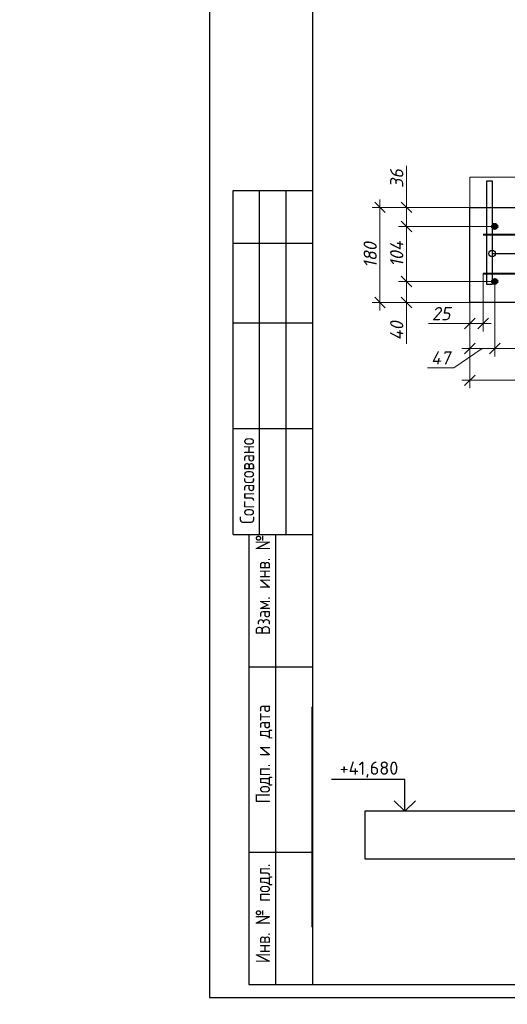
# Model space of a CAD drawing. Header units: millimetres. Extents: x 40580 to 2152466, y -328404 to 177125.
# Tile 237 of 252: x 699603 to 708813, y 134947 to 153549. Entities that reach past the tile are written whole.
import ezdxf

# ---------------------------------------------------------------- set-up
doc = ezdxf.new("R2010")
doc.units = ezdxf.units.MM
for name, color, linetype, lineweight in [('0.25___', 30, 'Continuous', 25), ('RAZMER', 7, 'Continuous', 9), ('Арматура', 152, 'Continuous', 40), ('Выноски', 20, 'Continuous', 20), ('отметки', 243, 'Continuous', 18), ('Размеры', 9, 'Continuous', 15), ('Столовая Двери и окна', 7, 'Continuous', 15), ('ТЕКСТ', 7, 'Continuous', 15)]:
    doc.layers.add(name, color=color, linetype=linetype, lineweight=lineweight)
doc.layers.add('11', color=7, linetype='Continuous')
doc.layers.add('12', color=7, linetype='Continuous')
doc.styles.add('GOST type A Tekla', font='GOST2304A.ttf', dxfattribs={"height": 0.2})
doc.styles.add('GOST-2.304_Type-B', font='GOST_Common.ttf')
doc.styles.add('ГОСТ', font='isocpeur.ttf')
doc.styles.add('ГОСТ 2.304', font='isocpeur.ttf')
doc.styles.add('Украинский', font='isocpeur.ttf', dxfattribs={"oblique": 12})
doc.dimstyles.new('10', dxfattribs={"dimscale": 0, "dimtxt": 250, "dimasz": 200, "dimexe": 150, "dimexo": 0, "dimgap": 60, "dimtad": 1, "dimdec": 0, "dimlfac": 0.1, "dimrnd": 1, "dimzin": 0, "dimdsep": 46, "dimtxsty": 'ГОСТ 2.304', "dimblk": 'OBLIQUE', "dimcen": 0.09, "dimdle": 150, "dimadec": 0, "dimazin": 0, "dimtfac": 1, "dimtdec": 0, "dimtmove": 1, "dimatfit": 2, "dimfxl": 1, "dimtzin": 0, "dimlwd": 0, "dimlwe": 0, "dimarcsym": 0})

# ---------------------------------------------------------------- blocks, each defined once
blk = doc.blocks.new('_OBLIQUE')
at = {"color": 0, "linetype": 'ByBlock'}
blk.add_line((-0.5, -0.5), (0.5, 0.5), dxfattribs=at)
blk = doc.blocks.new('*D6400')
at = {"layer": 'Defpoints', "color": 0, "lineweight": 25, "transparency": 16777216}
for p in [(708575, 148604), (708105, 148204), (708105, 147336)]:
    blk.add_point(p, dxfattribs=at)
at = {"layer": 'Размеры', "color": 0, "lineweight": 0, "transparency": 16777216}
for p, q in [((708575, 148604), (708575, 147186)), ((708105, 148204), (708105, 147186)), ((708340, 147336), (707803, 146974)), ((708725, 147336), (707955, 147336)), ((707803, 146974), (707305, 146974))]:
    blk.add_line(p, q, dxfattribs=at)
at = {"layer": 'Размеры', "color": 0, "lineweight": 0, "transparency": 16777216, "xscale": 200, "yscale": 200, "zscale": 200, "rotation": 180}
blk.add_blockref('_OBLIQUE', (708105, 147336), dxfattribs=at)
at = {"layer": 'Размеры', "color": 0, "lineweight": 0, "transparency": 16777216, "xscale": 200, "yscale": 200, "zscale": 200}
blk.add_blockref('_OBLIQUE', (708575, 147336), dxfattribs=at)
at = {"layer": 'Размеры', "color": 0, "transparency": 16777216, "insert": (707554, 147159), "char_height": 250, "attachment_point": 5, "style": 'Украинский'}
blk.add_mtext('47', dxfattribs=at)
blk = doc.blocks.new('*D6403')
at = {"layer": 'Defpoints', "color": 0, "lineweight": 25, "transparency": 16777216}
for p in [(706909, 150004), (708105, 150004), (708555, 149644)]:
    blk.add_point(p, dxfattribs=at)
at = {"layer": 'Размеры', "color": 0, "lineweight": 0, "transparency": 16777216}
for p, q in [((706909, 150785), (706909, 150004)), ((706909, 149494), (706909, 150154)), ((708105, 150004), (706759, 150004)), ((708555, 149644), (706759, 149644))]:
    blk.add_line(p, q, dxfattribs=at)
at = {"layer": 'Размеры', "color": 0, "lineweight": 0, "transparency": 16777216, "xscale": 200, "yscale": 200, "zscale": 200}
for p, rotation in [((706909, 150004), 90), ((706909, 149644), 270)]:
    blk.add_blockref('_OBLIQUE', p, dxfattribs=dict(at, rotation=rotation))
at = {"layer": 'Размеры', "color": 0, "transparency": 16777216, "insert": (706724, 150548), "char_height": 250, "attachment_point": 5, "rotation": 90, "style": 'Украинский'}
blk.add_mtext('36', dxfattribs=at)
blk = doc.blocks.new('*D6404')
at = {"layer": 'Defpoints', "color": 0, "lineweight": 25, "transparency": 16777216}
for p in [(708555, 149644), (706909, 148604), (708555, 148604)]:
    blk.add_point(p, dxfattribs=at)
at = {"layer": 'Размеры', "color": 0, "lineweight": 0, "transparency": 16777216}
for p, q in [((706909, 149794), (706909, 148454)), ((708555, 149644), (706759, 149644)), ((708555, 148604), (706759, 148604))]:
    blk.add_line(p, q, dxfattribs=at)
at = {"layer": 'Размеры', "color": 0, "lineweight": 0, "transparency": 16777216, "xscale": 200, "yscale": 200, "zscale": 200}
for p, rotation in [((706909, 149644), 90), ((706909, 148604), 270)]:
    blk.add_blockref('_OBLIQUE', p, dxfattribs=dict(at, rotation=rotation))
at = {"layer": 'Размеры', "color": 0, "transparency": 16777216, "insert": (706724, 149124), "char_height": 250, "attachment_point": 5, "rotation": 90, "style": 'Украинский'}
blk.add_mtext('104', dxfattribs=at)
blk = doc.blocks.new('*D6405')
at = {"layer": 'Defpoints', "color": 0, "lineweight": 25, "transparency": 16777216}
for p in [(708555, 148604), (706909, 148204), (708105, 148204)]:
    blk.add_point(p, dxfattribs=at)
at = {"layer": 'Размеры', "color": 0, "lineweight": 0, "transparency": 16777216}
for p, q in [((706909, 148754), (706909, 148054)), ((708555, 148604), (706759, 148604)), ((708105, 148204), (706759, 148204)), ((706909, 147423), (706909, 148204))]:
    blk.add_line(p, q, dxfattribs=at)
at = {"layer": 'Размеры', "color": 0, "lineweight": 0, "transparency": 16777216, "xscale": 200, "yscale": 200, "zscale": 200}
for p, rotation in [((706909, 148604), 90), ((706909, 148204), 270)]:
    blk.add_blockref('_OBLIQUE', p, dxfattribs=dict(at, rotation=rotation))
at = {"layer": 'Размеры', "color": 0, "transparency": 16777216, "insert": (706724, 147672), "char_height": 250, "attachment_point": 5, "rotation": 90, "style": 'Украинский'}
blk.add_mtext('40', dxfattribs=at)
blk = doc.blocks.new('*D6406')
at = {"layer": 'Defpoints', "color": 0, "lineweight": 25, "transparency": 16777216}
for p in [(718605, 148204), (708105, 147336), (718605, 146736)]:
    blk.add_point(p, dxfattribs=at)
at = {"layer": 'Размеры', "color": 0, "lineweight": 0, "transparency": 16777216}
for p, q in [((718605, 148204), (718605, 146586)), ((708105, 147336), (708105, 146586)), ((707955, 146736), (718755, 146736))]:
    blk.add_line(p, q, dxfattribs=at)
at = {"layer": 'Размеры', "color": 0, "lineweight": 0, "transparency": 16777216, "xscale": 200, "yscale": 200, "zscale": 200, "rotation": 180}
blk.add_blockref('_OBLIQUE', (708105, 146736), dxfattribs=at)
at = {"layer": 'Размеры', "color": 0, "lineweight": 0, "transparency": 16777216, "xscale": 200, "yscale": 200, "zscale": 200}
blk.add_blockref('_OBLIQUE', (718605, 146736), dxfattribs=at)
at = {"layer": 'Размеры', "color": 0, "transparency": 16777216, "insert": (713355, 146921), "char_height": 250, "attachment_point": 5, "style": 'Украинский'}
blk.add_mtext('1050', dxfattribs=at)
blk = doc.blocks.new('*D6408')
at = {"layer": 'Defpoints', "color": 0, "lineweight": 25, "transparency": 16777216}
for p in [(708575, 148604), (710455, 148604), (708575, 147336)]:
    blk.add_point(p, dxfattribs=at)
at = {"layer": 'Размеры', "color": 0, "lineweight": 0, "transparency": 16777216}
for p, q in [((708575, 148604), (708575, 147186)), ((710455, 148604), (710455, 147186)), ((710605, 147336), (708425, 147336))]:
    blk.add_line(p, q, dxfattribs=at)
at = {"layer": 'Размеры', "color": 0, "lineweight": 0, "transparency": 16777216, "xscale": 200, "yscale": 200, "zscale": 200, "rotation": 180}
blk.add_blockref('_OBLIQUE', (708575, 147336), dxfattribs=at)
at = {"layer": 'Размеры', "color": 0, "lineweight": 0, "transparency": 16777216, "xscale": 200, "yscale": 200, "zscale": 200}
blk.add_blockref('_OBLIQUE', (710455, 147336), dxfattribs=at)
at = {"layer": 'Размеры', "color": 0, "transparency": 16777216, "insert": (709515, 147521), "char_height": 250, "attachment_point": 5, "style": 'Украинский'}
blk.add_mtext('188', dxfattribs=at)
blk = doc.blocks.new('*D6409')
at = {"layer": 'Defpoints', "color": 0, "lineweight": 25, "transparency": 16777216}
for p in [(708105, 150004), (706408, 148204), (708105, 148204)]:
    blk.add_point(p, dxfattribs=at)
at = {"layer": 'Размеры', "color": 0, "lineweight": 0, "transparency": 16777216}
for p, q in [((706408, 150154), (706408, 148054)), ((708105, 150004), (706258, 150004)), ((708105, 148204), (706258, 148204))]:
    blk.add_line(p, q, dxfattribs=at)
at = {"layer": 'Размеры', "color": 0, "lineweight": 0, "transparency": 16777216, "xscale": 200, "yscale": 200, "zscale": 200}
for p, rotation in [((706408, 150004), 90), ((706408, 148204), 270)]:
    blk.add_blockref('_OBLIQUE', p, dxfattribs=dict(at, rotation=rotation))
at = {"layer": 'Размеры', "color": 0, "transparency": 16777216, "insert": (706223, 149104), "char_height": 250, "attachment_point": 5, "rotation": 90, "style": 'Украинский'}
blk.add_mtext('180', dxfattribs=at)
blk = doc.blocks.new('*D6433')
at = {"layer": 'Defpoints', "color": 0, "lineweight": 25, "transparency": 16777216}
for p in [(708105, 148754), (708355, 148754), (708105, 147811)]:
    blk.add_point(p, dxfattribs=at)
at = {"layer": 'Размеры', "color": 0, "lineweight": 0, "transparency": 16777216}
for p, q in [((708105, 148754), (708105, 147661)), ((708355, 148754), (708355, 147661)), ((707327, 147811), (708105, 147811)), ((708505, 147811), (707955, 147811))]:
    blk.add_line(p, q, dxfattribs=at)
at = {"layer": 'Размеры', "color": 0, "lineweight": 0, "transparency": 16777216, "xscale": 200, "yscale": 200, "zscale": 200, "rotation": 180}
blk.add_blockref('_OBLIQUE', (708105, 147811), dxfattribs=at)
at = {"layer": 'Размеры', "color": 0, "lineweight": 0, "transparency": 16777216, "xscale": 200, "yscale": 200, "zscale": 200}
blk.add_blockref('_OBLIQUE', (708355, 147811), dxfattribs=at)
at = {"layer": 'Размеры', "color": 0, "transparency": 16777216, "insert": (707564, 147996), "char_height": 250, "attachment_point": 5, "style": 'Украинский'}
blk.add_mtext('25', dxfattribs=at)

msp = doc.modelspace()

# ---------------------------------------------------------------- hatches: boundary and pattern name
at = {"layer": 'Арматура', "true_color": 0x000000}
h = msp.add_hatch(color=18, dxfattribs=at)
h.dxf.hatch_style = 1
h.paths.add_polyline_path([(708624.433, 149635.6, 1), (708525.795, 149652.049, 1)])
h = msp.add_hatch(color=18, dxfattribs=at)
h.dxf.hatch_style = 1
h.paths.add_polyline_path([(708624.433, 148612.049, -1), (708525.795, 148595.6, -1)])

# ---------------------------------------------------------------- linework, layer by layer
at = {"layer": '0.25___', "color": 18, "lineweight": 30, "true_color": 0x000000}
msp.add_lwpolyline([(718605.114, 148203.824), (708105.114, 148203.824), (708105.114, 150003.824), (718605.114, 150003.824)], dxfattribs=at)
at = {"layer": '11', "color": 18, "true_color": 0x000000}
for p, q in [((703186.213, 164774.701), (703186.213, 135074.701)), ((703186.213, 135074.701), (745236.213, 135074.701))]:
    msp.add_line(p, q, dxfattribs=at)
at = {"layer": '11', "color": 18, "lineweight": 30, "true_color": 0x000000}
for p, q in [((705132.856, 164524.654), (705132.856, 135324.701)), ((705132.856, 135324.701), (744986.213, 135324.701))]:
    msp.add_line(p, q, dxfattribs=at)
at = {"layer": '12', "color": 18, "true_color": 0x000000}
for p, q in [((703632.856, 143824.701), (703632.856, 150324.701)), ((703632.856, 150324.701), (705132.856, 150324.701)), ((704132.856, 143824.701), (704132.856, 150324.701)), ((704632.856, 143824.701), (704632.856, 150324.701)), ((703632.856, 149324.701), (705132.856, 149324.701)), ((703632.856, 147824.701), (705132.856, 147824.701)), ((703632.856, 145824.701), (705132.856, 145824.701)), ((703632.856, 143824.701), (705132.856, 143824.701)), ((703932.856, 143824.701), (703932.856, 135324.701)), ((704432.856, 143824.701), (704432.856, 135324.701)), ((703932.856, 141324.701), (705132.856, 141324.701)), ((703932.856, 137824.701), (705132.856, 137824.701)), ((703932.856, 135324.701), (705132.856, 135324.701))]:
    msp.add_line(p, q, dxfattribs=at)
at = {"layer": 'RAZMER', "color": 18, "true_color": 0x000000}
msp.add_line((707216.611, 138594.607), (706545.189, 138594.607), dxfattribs=at)
at = {"layer": 'Арматура', "color": 18, "true_color": 0x000000}
for p, q in [((708355.114, 149493.824), (718351.969, 149493.824)), ((708355.114, 148753.824), (718351.969, 148753.824))]:
    msp.add_line(p, q, dxfattribs=at)
for centre in [(708575.114, 149643.824), (708575.114, 148603.824)]:
    msp.add_circle(centre, 50, dxfattribs=at)
at = {"layer": 'Выноски', "color": 18, "lineweight": 30, "true_color": 0x000000}
msp.add_line((705119.52, 140570.416), (705119.52, 136405.413), dxfattribs=at)
at = {"layer": 'отметки', "color": 18, "linetype": 'Continuous', "lineweight": 25, "ltscale": 100, "true_color": 0x000000}
for p, q in [((706878.19, 139194.607), (705495.009, 139194.607)), ((706878.19, 138594.607), (706878.19, 139194.607))]:
    msp.add_line(p, q, dxfattribs=at)
msp.add_lwpolyline([(706678.19, 138794.607), (706878.19, 138594.607), (707078.19, 138794.607)], dxfattribs=at)
at = {"layer": 'Размеры', "color": 18, "true_color": 0x000000}
for p, q in [((713373.053, 138594.7), (706123.055, 138594.7)), ((713373.053, 138594.607), (706123.055, 138594.607))]:
    msp.add_line(p, q, dxfattribs=at)
at = {"layer": 'Размеры', "color": 18, "lineweight": 30, "true_color": 0x000000}
for p, q in [((713877.018, 138592.263), (706123.055, 138594.7)), ((706123.055, 138594.7), (706123.055, 137694.7)), ((713877.018, 138592.17), (706123.055, 138594.607))]:
    msp.add_line(p, q, dxfattribs=at)
at = {"layer": 'Размеры', "color": 18, "true_color": 0x000000}
msp.add_lwpolyline([(708105.114, 150003.824), (708105.114, 150577.044), (718605.114, 150577.044), (718605.114, 150003.824)], dxfattribs=at)
at = {"layer": 'Размеры', "color": 18, "lineweight": 30, "true_color": 0x000000}
for points in [[(706123.055, 137694.7), (712373.053, 137694.7), (712373.053, 136794.7), (713877.018, 136794.7), (713877.018, 138592.263)], [(706123.055, 137694.607), (712373.053, 137694.607), (712373.053, 136794.607), (713877.018, 136794.607), (713877.018, 138592.17)]]:
    msp.add_lwpolyline(points, dxfattribs=at)
at = {"layer": 'Столовая Двери и окна', "color": 18, "lineweight": 25, "true_color": 0x000000}
msp.add_line((708525.119, 149131.975), (719849.179, 149131.975), dxfattribs=at)
at = {"layer": 'Столовая Двери и окна', "color": 18, "lineweight": 30, "true_color": 0x000000}
msp.add_lwpolyline([(708525.119, 148547.164), (708425.119, 148547.164), (708425.119, 150502.533), (708525.119, 150502.533)], close=True, dxfattribs=at)
at = {"layer": 'Столовая Двери и окна', "color": 18, "lineweight": 25, "true_color": 0x000000}
msp.add_circle((708525.119, 149131.975), 62.046, dxfattribs=at)

# ---------------------------------------------------------------- texts
at = {"color": 18, "true_color": 0x000000, "attachment_point": 1, "style": 'ГОСТ'}
for s, width, heights, insert, char_height in [('\\pi9510.738;{\\H1.5152x;\\P\\pi1000;Общие указания\\P\\pi200;}1.^IРабочая документация разработана в соответствии с заданием на проектирование, требованиями действующих технических регламентов, стандартов, сводов правил и других документов, содержащих установленные требования.\\P2.^IРабочая документация выполнена в соответствии со следующими нормативными и техническими документами:\\P-^IСП 20.13330.2016 "Нагрузки и Воздействия";\\P-^IСП 63.13330.2012 "Бетонные и железобетонные конструкции. Основные положения";\\P-^IСП 22.13330.2016 "Основания зданий и сооружений";\\P-^IСП 45.13330.2012 "Земляные сооружения, основания и фундаменты".\\P3.   За относительную отметку 0,000 принята отметка чистого пола первого этажа.\\P4.^IПеречень видов работ, для которых необходимо составлять акты освидетельствования скрытых работ:\\P-^Iармирование конструкций;\\P-^Iосвидетельствование опалубки перед бетонированием;\\P-^Iвыполнение сварочных работ;\\P-^Iотбор контрольных проб бетона;\\P-^Iсоответствие законченных железобетонных конструкций проекту с отображением качества работ;\\P-^Iустройство монолитных конструкций, выполняемых в зимнее время;  \\P\\pi0;        -    устройство гидроизоляции;\\P\\pi200;-^Iуплотнение грунтов и обратную засыпку.\\PЗапрещается выполнение последующих работ при отсутствии актов освидетельствования предшествующих скрытых работ во всех случаях.\\P\\pi0;        5. Проект рассчитан на производство работ в период положительных температур. В случае выполнения работ при отрицательных температурах необходимо выполнять требования СНиП часть 3 по производству работ и ППР.\\P        6. При минимальной температуре воздуха до минус 15°С допускается:\\P\\pi200;-выдерживание бетона в конструкции методом термоса, при предварительном разогреве бетонной смеси;\\P -форсированный электроразогрев бетона в конструкции с повторным уплотнением.\\PПри минимальной температуре воздуха до минус 25°С допускается:\\P -обогрев бетона в греющей опалубке с помощью низкотемпературных электронагревателей;\\P -электродный сквозной прогрев бетона;\\P -электрообогрев с помощью греющего провода.\\P      7. В процессе бетонирования обеспечить соблюдение защитных слоев и мест положения рабочей арматуры согласно проекту. Величина защитного слоя продольной рабочей арматуры у боковых граней стен монолитных участков должны быть не менее 20мм и не менее диаметра продольной рабочей арматуры конструкции, величина защитного слоя поперечной арматуры - не менее 10 мм\\P      8. Крестовые соединения стержней продольной и поперечной арматуры, соединение стержней продольной арматуры по длине выполнить вязкой отожженой проволокой диаметром 2,0-3,0 мм', 17710.69822, [13133.416], (250111.057, 153773.154), 200), ('\\pi250;В выделенной области представлена замененная (актуальная) версия. Содержание изменения см. в листе разрешения на внесение изменений.', 17218.922, [931.637], (674381.764, 141765.641), 250)]:
    msp.add_mtext_dynamic_manual_height_columns(s, width=width, gutter_width=5800, heights=heights, dxfattribs=dict(at, insert=insert, char_height=char_height))
at = {"layer": '12', "color": 18, "true_color": 0x000000, "style": 'GOST type A Tekla'}
for s, p in [('Согласовано', (704032.856, 144024.701)), ('Взам. инв. №', (704332.856, 141924.701)), ('Подп. и дата', (704332.856, 138744.77)), ('Инв. № подл.', (704332.856, 135724.701))]:
    msp.add_text(s, height=273.6, rotation=90, dxfattribs=at).set_placement(p)
at = {"layer": 'отметки', "color": 18, "linetype": 'Continuous', "lineweight": 25, "ltscale": 100, "true_color": 0x000000, "style": 'ГОСТ'}
msp.add_text('+41,680', height=250, dxfattribs=at).set_placement((705645.009, 139284.607))
at = {"layer": 'ТЕКСТ', "color": 18, "ltscale": 100, "true_color": 0x000000, "char_height": 250, "attachment_point": 1, "style": 'GOST-2.304_Type-B'}
for s, insert, width in [('\\pi725.20752,t6725.20752;Армирование промежуточной \\P\\pi1975.20752,t7975.20752;площадки №1', (423159.431, 136525.816), 5911.0211), ('\\pi725.20752,t6725.20752;Армирование промежуточной \\P\\pi1950.20752,t7950.20752;площадки №2', (485135.347, 136525.816), 5911.0211), ('\\pi725.20752,t6725.20752;Армирование промежуточной \\P\\pi1950.20752,t7950.20752;площадки №3', (547111.264, 136525.816), 5911.0211), ('\\pi1287.70752,t7287.70752;Ведомость элементов', (592461.317, 136525.816), 5911.0211), ('\\pi497.58634,t6497.58634;Схема промежуточной площадки №4\\P\\pi110.08634,t6110.08634;Опалубочный чертеж лестничного марша', (618286.938, 136525.816), 6526.99087), ('\\pi725.20752,t6725.20752;Армирование промежуточной \\P\\pi1937.70752,t7937.70752;площадки №4', (681311.589, 136525.816), 5911.0211)]:
    msp.add_mtext(s, dxfattribs=dict(at, insert=insert, width=width))

# ---------------------------------------------------------------- dimensions: what is measured, and where the dimension line sits
at = {"layer": 'Размеры', "color": 18, "true_color": 0x000000}
for base, p1, p2, picture, middle in [((706909.243, 150003.824), (708555.114, 149643.824), (708105.114, 150003.824), '*D6403', (706884.223, 150548.304)), ((706909.243, 148203.824), (708555.114, 148603.824), (708105.114, 148203.824), '*D6405', (706844.097, 147672.394))]:
    dim = msp.add_linear_dim(base=base, p1=p1, p2=p2, angle=90, dimstyle='10', override={"dimscale": 1, "dimtxsty": 'Украинский'}, dxfattribs=at)
    dim.commit()
    dim.dimension.update_dxf_attribs({"geometry": picture, "text_midpoint": middle, "dimtype": 160})
dim = msp.add_aligned_dim(p1=(708105.114, 150003.824), p2=(708105.114, 148203.824), distance=-1696.619, dimstyle='10', override={"dimscale": 1, "dimtxsty": 'Украинский'}, dxfattribs=at)
dim.commit()
dim.dimension.update_dxf_attribs({"geometry": '*D6409', "text_midpoint": (706223.495, 149103.824)})
dim = msp.add_linear_dim(base=(706909.243, 148603.824), p1=(708555.114, 149643.824), p2=(708555.114, 148603.824), angle=90, dimstyle='10', override={"dimscale": 1, "dimtxsty": 'Украинский'}, dxfattribs=at)
dim.commit()
dim.dimension.update_dxf_attribs({"geometry": '*D6404', "text_midpoint": (706724.243, 149123.824)})
for base, p1, p2, picture, middle in [((708105.114, 147810.997), (708355.114, 148753.824), (708105.114, 148753.824), '*D6433', (707563.794, 147789.564)), ((708105.114, 147335.948), (708575.114, 148603.824), (708105.114, 148203.824), '*D6400', (707742.89, 146973.872))]:
    dim = msp.add_linear_dim(base=base, p1=p1, p2=p2, dimstyle='10', override={"dimscale": 1, "dimtxsty": 'Украинский'}, dxfattribs=at)
    dim.commit()
    dim.dimension.update_dxf_attribs({"geometry": picture, "text_midpoint": middle, "dimtype": 160})
for base, p1, p2, picture, middle in [((708575.114, 147335.948), (710455.114, 148603.824), (708575.114, 148603.824), '*D6408', (709515.114, 147520.948)), ((718605.114, 146735.948), (708105.114, 147335.948), (718605.114, 148203.824), '*D6406', (713355.114, 146920.948))]:
    dim = msp.add_linear_dim(base=base, p1=p1, p2=p2, dimstyle='10', override={"dimscale": 1, "dimtxsty": 'Украинский'}, dxfattribs=at)
    dim.commit()
    dim.dimension.update_dxf_attribs({"geometry": picture, "text_midpoint": middle})

doc.saveas('drawing.dxf')
